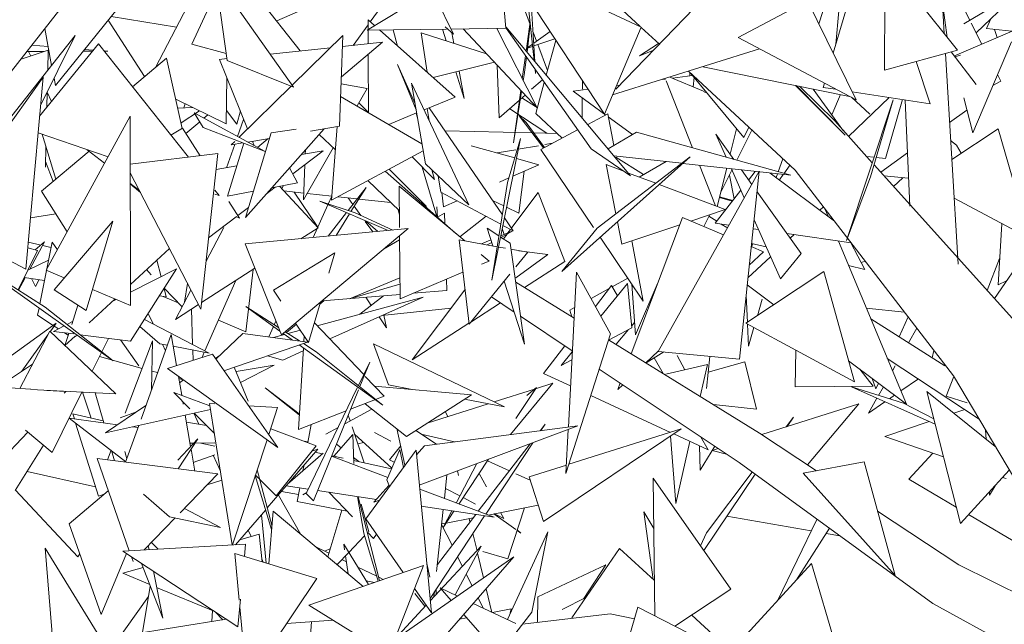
# Model space of a CAD drawing. Header units: metres. Extents: x -14.5 to 13.2, y -19 to 3.3.
# Tile 133 of 210: x 10.651 to 10.884, y 2.101 to 2.245. Entities that reach past the tile are written whole.
import ezdxf

# ---------------------------------------------------------------- set-up
doc = ezdxf.new("R2010")
doc.units = ezdxf.units.M
doc.layers.add('G-IMPT', color=7, linetype='Continuous', lineweight=5)
doc.layers.add('L-PLNT', color=7, linetype='Continuous', lineweight=5, true_color=0x005900)

# ---------------------------------------------------------------- blocks, each defined once
blk = doc.blocks.new('ÁRVORES ORNAMENTAIS - Pequeno e Médio Porte - Ipê-roxo-2870950-CORTE_CALÇADA')
at = {"layer": 'G-IMPT', "color": 253, "true_color": 0xaaaaaa}
for p, q in [((7.12611, 2.30475), (7.12989, 2.24124)), ((6.99914, 2.27005), (7.01329, 2.24113)), ((7.11255, 2.26704), (7.10351, 2.2366)), ((7.05189, 2.228), (7.08463, 2.26196)), ((6.94252, 2.2332), (6.95659, 2.26029)), ((7.02578, 2.24249), (7.02404, 2.26093)), ((6.97693, 2.23712), (6.96018, 2.25833)), ((6.97131, 2.24423), (7.00131, 2.25748)), ((7.05791, 2.24279), (7.0256, 2.25791)), ((7.0256, 2.25791), (7.04916, 2.22211)), ((7.11568, 2.23257), (7.11576, 2.25895)), ((7.13301, 2.23732), (7.11576, 2.25895)), ((7.13594, 2.24442), (7.12888, 2.25826)), ((6.97531, 2.22847), (6.95682, 2.2547)), ((6.95682, 2.2547), (6.95956, 2.23481)), ((7.00168, 2.25534), (6.99354, 2.24404)), ((7.10304, 2.25266), (7.10009, 2.24356)), ((6.95113, 2.23872), (6.95721, 2.25189)), ((6.99284, 2.24208), (7.00707, 2.25068)), ((7.03143, 2.24361), (7.02864, 2.25098)), ((7.03248, 2.23478), (7.03084, 2.24994)), ((7.05767, 2.24291), (7.04764, 2.2522)), ((7.1345, 2.24357), (7.14822, 2.2517)), ((7.13748, 2.24141), (7.14822, 2.2517)), ((7.03178, 2.24852), (7.03264, 2.23459)), ((7.0974, 2.24904), (7.08091, 2.24027)), ((7.0974, 2.24904), (7.10895, 2.22552)), ((7.1306, 2.24034), (7.12945, 2.24855)), ((6.91978, 2.24694), (6.90106, 2.22314)), ((6.93341, 2.24707), (6.91876, 2.22886)), ((6.94749, 2.24277), (6.93196, 2.24527)), ((7.10413, 2.2387), (7.10485, 2.24665)), ((6.93992, 2.231), (6.93131, 2.24446)), ((6.99304, 2.24334), (6.98951, 2.23844)), ((6.99306, 2.23882), (6.99303, 2.24449)), ((6.99458, 2.24312), (6.99303, 2.24449)), ((7.03054, 2.23709), (7.03149, 2.244)), ((7.03078, 2.23681), (7.03156, 2.24332)), ((7.13883, 2.23875), (7.13629, 2.24374)), ((7.14094, 2.24474), (7.13993, 2.24243)), ((6.92348, 2.24074), (6.89483, 2.20464)), ((6.91523, 2.22417), (6.92348, 2.24074)), ((6.91786, 2.23366), (6.91622, 2.24243)), ((6.98702, 2.24077), (6.97497, 2.22895)), ((6.98702, 2.24077), (6.98627, 2.21922)), ((7.01167, 2.24231), (6.99284, 2.24208)), ((7.01368, 2.22614), (6.99571, 2.24211)), ((7.00005, 2.23826), (6.99897, 2.24215)), ((7.00562, 2.24138), (7.00705, 2.23203)), ((7.00562, 2.24138), (7.02114, 2.23643)), ((7.01157, 2.23948), (7.01068, 2.2423)), ((7.01329, 2.24113), (7.01136, 2.24287)), ((7.02578, 2.24249), (7.01271, 2.24232)), ((7.01294, 2.24145), (7.01342, 2.23889)), ((7.03315, 2.22359), (7.01559, 2.24236)), ((7.02363, 2.24246), (7.03315, 2.22359)), ((7.02575, 2.2428), (7.05539, 2.20747)), ((7.04598, 2.21382), (7.02582, 2.24249)), ((7.03303, 2.2394), (7.03221, 2.24158)), ((7.03626, 2.24172), (7.03237, 2.23892)), ((7.05791, 2.24279), (7.04916, 2.22211)), ((7.06221, 2.2387), (7.05788, 2.24271)), ((7.14712, 2.2423), (7.13228, 2.23594)), ((7.13993, 2.24243), (7.14593, 2.24179)), ((7.14248, 2.24031), (7.14183, 2.24223)), ((6.91702, 2.23816), (6.91311, 2.23847)), ((6.92896, 2.23882), (6.915, 2.22165)), ((6.92896, 2.23882), (6.95038, 2.21188)), ((6.95113, 2.23872), (6.95932, 2.23652)), ((6.99642, 2.23917), (6.98667, 2.23095)), ((6.98693, 2.23817), (6.99642, 2.23917)), ((7.03206, 2.2387), (7.0309, 2.23787)), ((7.03739, 2.24), (7.03241, 2.23829)), ((7.03567, 2.23247), (7.03334, 2.23861)), ((7.03536, 2.23135), (7.03764, 2.23961)), ((7.06202, 2.23887), (7.05751, 2.23593)), ((7.10895, 2.22552), (7.08091, 2.24027)), ((7.14583, 2.23926), (7.13669, 2.21767)), ((6.91705, 2.23732), (6.91042, 2.23504)), ((6.91194, 2.23698), (6.91611, 2.23699)), ((6.91288, 2.23589), (6.91238, 2.23698)), ((6.91705, 2.23732), (6.91693, 2.23249)), ((6.92533, 2.23703), (6.92751, 2.23704)), ((6.92774, 2.23733), (6.9257, 2.23749)), ((6.93118, 2.23706), (6.93031, 2.23713)), ((6.93036, 2.23705), (6.93118, 2.23706)), ((6.96975, 2.23636), (6.98406, 2.23787)), ((6.99314, 2.22244), (6.99307, 2.23635)), ((7.02965, 2.23052), (7.03039, 2.23598)), ((7.03211, 2.23819), (7.03089, 2.23777)), ((7.086, 2.23759), (7.05108, 2.22665)), ((7.06086, 2.2373), (7.05751, 2.23593)), ((7.11568, 2.23257), (7.13301, 2.23732)), ((7.13017, 2.23654), (7.13315, 2.18644)), ((7.13154, 2.23691), (7.1375, 2.2291)), ((7.13243, 2.23574), (7.13375, 2.23607)), ((6.93708, 2.2286), (6.94512, 2.2354)), ((6.94889, 2.21871), (6.94512, 2.2354)), ((6.95776, 2.2351), (6.95949, 2.23528)), ((6.95776, 2.2351), (6.96439, 2.21857)), ((6.97531, 2.22847), (6.95956, 2.23481)), ((7.00004, 2.23389), (7.00418, 2.22453)), ((7.00004, 2.23389), (7.00442, 2.22313)), ((7.00849, 2.23076), (7.02302, 2.23441)), ((7.02413, 2.22123), (7.02367, 2.23372)), ((7.03013, 2.23145), (7.03064, 2.23564)), ((7.12653, 2.22453), (7.12321, 2.23463)), ((7.01586, 2.22579), (7.01388, 2.23211)), ((7.01464, 2.23231), (7.01586, 2.22579)), ((7.03013, 2.23145), (7.0299, 2.23002)), ((7.03281, 2.23174), (7.03271, 2.23269)), ((7.03276, 2.23262), (7.03281, 2.23174)), ((7.07007, 2.2313), (7.0653, 2.23066)), ((7.0945, 2.20874), (7.06911, 2.2323)), ((7.06942, 2.23201), (7.06944, 2.23121)), ((7.08225, 2.21656), (7.06968, 2.23177)), ((7.10735, 2.22632), (7.07251, 2.23336)), ((7.14336, 2.2299), (7.14254, 2.23149)), ((6.89102, 2.19609), (6.91582, 2.23085)), ((6.91582, 2.23085), (6.91176, 2.18527)), ((6.91876, 2.22886), (6.91843, 2.23061)), ((6.9595, 2.23076), (6.95933, 2.21978)), ((6.99279, 2.22819), (6.98662, 2.22927)), ((7.00333, 2.22947), (7.01698, 2.20055)), ((7.00333, 2.22947), (7.00663, 2.21031)), ((7.03186, 2.228), (7.03443, 2.23025)), ((7.03284, 2.22225), (7.03488, 2.22961)), ((7.04393, 2.228), (7.04395, 2.23003)), ((7.05287, 2.22901), (7.05203, 2.22889)), ((7.06367, 2.23044), (7.06285, 2.23033)), ((7.07011, 2.21408), (7.06385, 2.22999)), ((7.07271, 2.22756), (7.0647, 2.23091)), ((7.07046, 2.23082), (7.07027, 2.22858)), ((7.10633, 2.21708), (7.09457, 2.22891)), ((7.10633, 2.21708), (7.09467, 2.22889)), ((7.1014, 2.22949), (7.10109, 2.22845)), ((7.14145, 2.22892), (7.14336, 2.2299)), ((6.91681, 2.22734), (6.91672, 2.22376)), ((6.91781, 2.2251), (6.91681, 2.22729)), ((6.97472, 2.2287), (6.96236, 2.21658)), ((6.99279, 2.22819), (6.99042, 2.22403)), ((7.02757, 2.21528), (7.02927, 2.22773)), ((7.0295, 2.22748), (7.02757, 2.21528)), ((7.02922, 2.22568), (7.0303, 2.22663)), ((7.04529, 2.228), (7.04174, 2.22752)), ((7.04948, 2.22188), (7.04174, 2.22752)), ((7.07358, 2.22705), (7.07271, 2.22751)), ((7.10387, 2.22047), (7.0955, 2.22872)), ((7.09872, 2.228), (7.10582, 2.2183)), ((7.10403, 2.228), (7.10109, 2.22845)), ((7.10525, 2.22675), (7.10319, 2.22189)), ((7.12653, 2.22453), (7.10804, 2.22738)), ((6.94732, 2.22567), (6.95933, 2.21978)), ((6.94928, 2.22359), (6.94954, 2.22458)), ((6.98651, 2.22632), (7.00582, 2.21501)), ((6.99083, 2.22475), (6.99309, 2.22247)), ((7.00633, 2.22311), (7.01368, 2.22614)), ((7.02413, 2.22123), (7.02896, 2.22545)), ((7.03281, 2.22394), (7.02958, 2.22599)), ((7.04384, 2.22123), (7.0439, 2.22595)), ((7.11777, 2.22553), (7.10663, 2.19203)), ((7.1168, 2.22603), (7.10716, 2.21681)), ((7.10786, 2.22609), (7.11219, 2.22208)), ((7.11237, 2.20722), (7.11777, 2.22553)), ((7.11593, 2.21153), (7.11999, 2.22554)), ((7.12062, 2.22544), (7.12169, 2.20023)), ((7.1345, 2.22593), (7.13669, 2.21767)), ((6.95143, 2.22365), (6.9478, 2.22354)), ((6.9486, 2.22003), (6.95295, 2.22291)), ((6.96858, 2.21318), (6.95171, 2.22238)), ((6.95171, 2.22238), (6.95387, 2.2189)), ((6.95498, 2.22192), (6.95403, 2.22112)), ((6.96183, 2.21974), (6.95937, 2.22293)), ((6.96183, 2.21974), (6.96268, 2.22284)), ((6.99792, 2.21963), (7.00455, 2.22237)), ((7.00472, 2.22136), (7.00445, 2.22233)), ((7.00751, 2.2206), (7.00706, 2.22341)), ((7.02492, 2.19814), (7.00757, 2.22362)), ((7.03545, 2.21755), (7.02666, 2.22336)), ((7.03284, 2.22225), (7.0391, 2.21639)), ((7.04995, 2.22213), (7.0452, 2.21962)), ((7.04995, 2.22213), (7.05137, 2.21463)), ((7.13526, 2.22306), (7.13115, 2.22009)), ((6.93651, 2.22158), (6.91659, 2.18499)), ((6.93658, 2.17665), (6.93651, 2.22158)), ((6.95303, 2.22026), (6.94976, 2.2175)), ((6.96201, 2.21677), (6.96347, 2.22085)), ((7.02891, 2.2217), (7.03055, 2.22013)), ((7.02891, 2.2217), (7.03467, 2.21405)), ((7.03055, 2.22013), (7.03494, 2.21419)), ((7.05581, 2.21727), (7.05008, 2.22144)), ((7.11279, 2.21055), (7.10387, 2.22047)), ((6.93125, 2.21192), (6.91465, 2.21768)), ((6.91888, 2.20662), (6.9156, 2.21735)), ((6.94896, 2.21875), (6.9462, 2.21713)), ((6.94896, 2.21875), (6.9531, 2.21221)), ((6.96858, 2.21318), (6.95387, 2.2189)), ((6.96387, 2.19754), (6.98263, 2.21859)), ((6.97001, 2.21764), (6.96387, 2.19754)), ((6.97001, 2.21764), (6.97593, 2.21854)), ((6.97938, 2.21803), (6.98627, 2.21922)), ((6.98527, 2.2136), (6.98143, 2.21725)), ((6.98569, 2.21912), (6.98435, 2.20164)), ((7.01132, 2.2181), (7.03198, 2.21763)), ((7.03241, 2.21762), (7.03793, 2.21749)), ((7.0428, 2.21834), (7.03404, 2.21372)), ((7.05004, 2.21385), (7.05675, 2.21782)), ((7.09341, 2.20756), (7.05675, 2.21782)), ((7.07993, 2.21133), (7.07565, 2.21734)), ((7.07809, 2.21185), (7.07565, 2.21734)), ((7.07904, 2.21258), (7.08054, 2.21863)), ((7.08062, 2.21114), (7.0842, 2.2183)), ((7.08225, 2.21656), (7.08343, 2.21902)), ((7.14266, 2.21863), (7.13167, 2.21129)), ((7.14266, 2.21863), (7.15021, 2.1925)), ((6.95936, 2.20935), (6.96135, 2.21491)), ((6.96349, 2.21516), (6.95965, 2.20262)), ((6.96136, 2.21559), (6.96052, 2.21477)), ((6.96052, 2.21477), (6.96328, 2.21524)), ((6.96444, 2.21544), (6.96961, 2.21634)), ((6.96556, 2.21564), (6.96598, 2.2146)), ((6.96931, 2.21629), (6.96679, 2.21416)), ((7.02919, 2.21629), (7.02245, 2.18262)), ((7.02919, 2.21629), (7.02614, 2.20584)), ((7.035, 2.21486), (7.03682, 2.21518)), ((7.13277, 2.21469), (7.1314, 2.21586)), ((6.91548, 2.20377), (6.92679, 2.21326)), ((6.9165, 2.21442), (6.91638, 2.2095)), ((6.92631, 2.21363), (6.93043, 2.21041)), ((6.95732, 2.21273), (6.93653, 2.21017)), ((6.95732, 2.21273), (6.95329, 2.17573)), ((6.97511, 2.20791), (6.98235, 2.21341)), ((6.98235, 2.21341), (6.97721, 2.2125)), ((6.98476, 2.21409), (6.97772, 2.20175)), ((6.97809, 2.21266), (6.97812, 2.21353)), ((7.0061, 2.21338), (6.98435, 2.20164)), ((7.01752, 2.2146), (7.02785, 2.2117)), ((7.02372, 2.21286), (7.0281, 2.21364)), ((7.02868, 2.21374), (7.03349, 2.21459)), ((7.03404, 2.21372), (7.04659, 2.19514)), ((7.04598, 2.21382), (7.05539, 2.20747)), ((7.12115, 2.21287), (7.11481, 2.2083)), ((7.13277, 2.21469), (7.13394, 2.2128)), ((6.91822, 2.20607), (6.91641, 2.21087)), ((7.00347, 2.21196), (7.00882, 2.20654)), ((7.01698, 2.20055), (7.00663, 2.21031)), ((7.02825, 2.21159), (7.03362, 2.21008)), ((7.06951, 2.21194), (7.03902, 2.18467)), ((7.04745, 2.19501), (7.06951, 2.21194)), ((7.05143, 2.21219), (7.06753, 2.21041)), ((7.05842, 2.20771), (7.0519, 2.21184)), ((7.05743, 2.20714), (7.06384, 2.21082)), ((7.06778, 2.21039), (7.09341, 2.20756)), ((7.09157, 2.21146), (7.09047, 2.20838)), ((7.11322, 2.21185), (7.11143, 2.21206)), ((7.11593, 2.21153), (7.11372, 2.21179)), ((6.95329, 2.17573), (6.93653, 2.20817)), ((6.96185, 2.20979), (6.9569, 2.20892)), ((6.97438, 2.20933), (6.97623, 2.20573)), ((6.97772, 2.20175), (6.978, 2.21011)), ((7.0139, 2.19372), (6.99712, 2.20854)), ((7.00692, 2.20015), (6.99802, 2.20902)), ((7.00587, 2.20952), (7.00934, 2.19776)), ((7.00882, 2.20654), (7.00819, 2.20884)), ((7.02739, 2.20734), (7.03362, 2.21008)), ((7.03008, 2.20852), (7.02887, 2.19859)), ((7.05394, 2.20845), (7.04956, 2.2101)), ((7.04956, 2.2101), (7.05189, 2.19842)), ((7.06134, 2.20567), (7.05486, 2.2081)), ((7.06194, 2.16573), (7.08594, 2.20856)), ((7.07552, 2.20033), (7.07174, 2.20995)), ((7.07596, 2.20017), (7.07821, 2.20923)), ((7.07676, 2.20339), (7.07945, 2.20879)), ((7.08238, 2.20221), (7.07931, 2.20911)), ((7.08594, 2.20856), (7.08121, 2.16383)), ((7.08416, 2.20539), (7.08172, 2.20882)), ((7.085, 2.20849), (7.08342, 2.20644)), ((7.0885, 2.2081), (7.10378, 2.19669)), ((7.0903, 2.2079), (7.08998, 2.207)), ((7.09182, 2.208), (7.09322, 2.20994)), ((7.13208, 2.15992), (7.0945, 2.20874)), ((7.14893, 2.17035), (7.11321, 2.21008)), ((6.93654, 2.20564), (6.93872, 2.20394)), ((6.93897, 2.20345), (6.93654, 2.2055)), ((6.93734, 2.20482), (6.93664, 2.20556)), ((6.97015, 2.20459), (6.97623, 2.20573)), ((7.00045, 2.19914), (6.99295, 2.20629)), ((7.01028, 2.20359), (7.00965, 2.20746)), ((7.02245, 2.18262), (7.02614, 2.20584)), ((7.02423, 2.20594), (7.02646, 2.20693)), ((7.07887, 2.20763), (7.07997, 2.202)), ((7.09071, 2.20645), (7.09164, 2.20775)), ((7.11237, 2.20722), (7.10663, 2.19203)), ((7.11556, 2.20747), (7.12141, 2.20685)), ((7.12007, 2.20699), (7.11784, 2.20493)), ((6.91548, 2.20377), (6.92154, 2.19415)), ((6.95661, 2.20404), (6.95763, 2.20275)), ((6.95965, 2.20262), (6.96577, 2.20377)), ((6.9689, 2.20318), (6.97095, 2.20474)), ((6.97199, 2.20494), (6.98114, 2.1951)), ((6.97252, 2.20437), (6.97283, 2.20509)), ((6.973, 2.20385), (6.97778, 2.20333)), ((6.97545, 2.20358), (6.98112, 2.19525)), ((6.97858, 2.20324), (6.98442, 2.2026)), ((6.98827, 2.19918), (6.99255, 2.20468)), ((6.99255, 2.20468), (6.98896, 2.19895)), ((7.00048, 2.19514), (7.0004, 2.20497)), ((7.01601, 2.19197), (7.0004, 2.20497)), ((7.02457, 2.19594), (7.01028, 2.20359)), ((7.01097, 2.20009), (7.01054, 2.20345)), ((7.03345, 2.20344), (7.0272, 2.19514)), ((7.03345, 2.20344), (7.03975, 2.18705)), ((7.07786, 2.19945), (7.06216, 2.20536)), ((7.08156, 2.20405), (7.07547, 2.19618)), ((7.09588, 2.18896), (7.08542, 2.20363)), ((6.95763, 2.20275), (6.95661, 2.20311)), ((6.95998, 2.20134), (6.96247, 2.1974)), ((6.98994, 2.19863), (6.98154, 2.2014)), ((6.99783, 2.19444), (6.98154, 2.2014)), ((6.98441, 2.20261), (6.98357, 2.20073)), ((6.98585, 2.20245), (6.99042, 2.20195)), ((6.98941, 2.20066), (6.98832, 2.20218)), ((6.99081, 2.20191), (6.99842, 2.20108)), ((7.01097, 2.20009), (7.01417, 2.20151)), ((7.02256, 2.2016), (7.02526, 2.20031)), ((7.07954, 2.20144), (7.07649, 2.20232)), ((7.07651, 2.20242), (7.07967, 2.2016)), ((7.13221, 2.20212), (7.15021, 2.1925)), ((6.96209, 2.198), (6.96459, 2.19991)), ((6.9835, 2.20057), (6.98001, 2.19277)), ((6.98353, 2.1931), (6.98788, 2.19869)), ((6.99133, 2.198), (6.98974, 2.2002)), ((6.98994, 2.19863), (6.99891, 2.19454)), ((7.00017, 2.19941), (7.00046, 2.19806)), ((7.00934, 2.20006), (7.00948, 2.19763)), ((7.01116, 2.1986), (7.0095, 2.19761)), ((7.01116, 2.1986), (7.01124, 2.19608)), ((7.02592, 2.19999), (7.02887, 2.19859)), ((7.07786, 2.19945), (7.06971, 2.1967)), ((7.10036, 2.19925), (7.1012, 2.20004)), ((7.10152, 2.19963), (7.10228, 2.19781)), ((6.91886, 2.1984), (6.91285, 2.19749)), ((6.91846, 2.18032), (6.93237, 2.19666)), ((6.92609, 2.17547), (6.93237, 2.19666)), ((6.95514, 2.19271), (6.96171, 2.19771)), ((6.96168, 2.19778), (6.96247, 2.1974)), ((6.9886, 2.19838), (6.98541, 2.19327)), ((6.99415, 2.19409), (6.99236, 2.19658)), ((6.99238, 2.19677), (6.99536, 2.19421)), ((7.02105, 2.19782), (7.0148, 2.19297)), ((7.02748, 2.19437), (7.02541, 2.19742)), ((7.05227, 2.19652), (7.05333, 2.19117)), ((7.06773, 2.19754), (7.05553, 2.16517)), ((7.06773, 2.19754), (7.07746, 2.19342)), ((7.07277, 2.19541), (7.07417, 2.19821)), ((7.07584, 2.19666), (7.07398, 2.19784)), ((7.07547, 2.19618), (7.07874, 2.19571)), ((7.09095, 2.18299), (7.08471, 2.19698)), ((7.14182, 2.17826), (7.15559, 2.19844)), ((6.89102, 2.19609), (6.91176, 2.18527)), ((6.95879, 2.19514), (6.95456, 2.18715)), ((6.96386, 2.19126), (7.00252, 2.19488)), ((7.00252, 2.19488), (6.97242, 2.16962)), ((6.97708, 2.19249), (6.98114, 2.1951)), ((7.02268, 2.19076), (7.02131, 2.19498)), ((7.02131, 2.19498), (7.02412, 2.19314)), ((7.02456, 2.19316), (7.0274, 2.19434)), ((7.0274, 2.19434), (7.02462, 2.19281)), ((7.0249, 2.19489), (7.02535, 2.19349)), ((7.02748, 2.19437), (7.02506, 2.19567)), ((7.02687, 2.1947), (7.02623, 2.19386)), ((7.04745, 2.19501), (7.03902, 2.18467)), ((7.06708, 2.19581), (7.05333, 2.19117)), ((7.07823, 2.19514), (7.07693, 2.19597)), ((7.08449, 2.19487), (7.08573, 2.19469)), ((7.14359, 2.19604), (7.14267, 2.18157)), ((6.91529, 2.19097), (6.91234, 2.19169)), ((6.9162, 2.19173), (6.9127, 2.18528)), ((6.91395, 2.18986), (6.9162, 2.19173)), ((6.91795, 2.19167), (6.91505, 2.177)), ((6.91795, 2.19167), (6.91923, 2.18984)), ((7.00051, 2.19225), (6.99667, 2.18997)), ((7.00062, 2.17821), (7.0005, 2.19318)), ((7.017, 2.17217), (7.01464, 2.19222)), ((7.02371, 2.19057), (7.01464, 2.19222)), ((7.01997, 2.19125), (7.02222, 2.19219)), ((7.02241, 2.19159), (7.02134, 2.191)), ((7.0245, 2.19289), (7.02676, 2.19141)), ((7.02603, 2.19359), (7.02517, 2.19245)), ((7.04815, 2.19284), (7.05837, 2.17769)), ((7.05567, 2.19196), (7.05837, 2.17769)), ((7.0925, 2.1937), (7.10779, 2.19148)), ((7.09329, 2.1926), (7.0942, 2.19346)), ((7.10473, 2.19192), (7.12089, 2.15317)), ((7.10772, 2.19149), (7.111, 2.18521)), ((6.91453, 2.18969), (6.90987, 2.18032)), ((6.91453, 2.18969), (6.91222, 2.19035)), ((6.91769, 2.19038), (6.91573, 2.19086)), ((6.94582, 2.19019), (6.93657, 2.18159)), ((6.96386, 2.19126), (6.97242, 2.16962)), ((6.97059, 2.18025), (6.98513, 2.18917)), ((6.9837, 2.18427), (6.98513, 2.18917)), ((7.02568, 2.19022), (7.02403, 2.19052)), ((7.03021, 2.1674), (7.02676, 2.19141)), ((7.03094, 2.18927), (7.02697, 2.18999)), ((7.0281, 2.18579), (7.03094, 2.18927)), ((7.03574, 2.18873), (7.02882, 2.18965)), ((7.08358, 2.18621), (7.08695, 2.1894)), ((7.08404, 2.19063), (7.08695, 2.1894)), ((7.08412, 2.19139), (7.08755, 2.1906)), ((7.08439, 2.19133), (7.08413, 2.1906)), ((6.91629, 2.1762), (6.89957, 2.18691)), ((6.89957, 2.18691), (6.93248, 2.16348)), ((6.91222, 2.18505), (6.9171, 2.18739)), ((6.94385, 2.18346), (6.94283, 2.18741)), ((7.02175, 2.18718), (7.01987, 2.18876)), ((7.01999, 2.18643), (7.02175, 2.18718)), ((7.03574, 2.18873), (7.02812, 2.18318)), ((7.03975, 2.18705), (7.03016, 2.18088)), ((7.08325, 2.18317), (7.08862, 2.18821)), ((7.09588, 2.18896), (7.09095, 2.18299)), ((7.11014, 2.18685), (7.11114, 2.18713)), ((7.14007, 2.18021), (7.14299, 2.18776)), ((6.92087, 2.18321), (6.91659, 2.18499)), ((6.94752, 2.18533), (6.93658, 2.17976)), ((6.93661, 2.16814), (6.94752, 2.18533)), ((6.94153, 2.18394), (6.94038, 2.18514)), ((6.95346, 2.17731), (6.96615, 2.18547)), ((6.96395, 2.17038), (6.96573, 2.1852)), ((7.00062, 2.17821), (7.01554, 2.18455)), ((7.04252, 2.18455), (7.04059, 2.14773)), ((7.04252, 2.18455), (7.05063, 2.16991)), ((7.10127, 2.18467), (7.08277, 2.17239)), ((7.10127, 2.18467), (7.10855, 2.15849)), ((7.10717, 2.18609), (7.111, 2.18521)), ((6.91158, 2.18321), (6.90997, 2.18025)), ((6.91616, 2.1826), (6.91132, 2.18325)), ((6.91308, 2.18301), (6.91404, 2.18115)), ((6.91404, 2.18115), (6.91486, 2.18277)), ((6.96162, 2.18256), (6.95426, 2.16582)), ((6.98859, 2.1782), (7.00058, 2.18318)), ((7.01162, 2.18288), (7.0117, 2.18019)), ((7.017, 2.17217), (7.02668, 2.18404)), ((7.03021, 2.1674), (7.02536, 2.18243)), ((7.02812, 2.18318), (7.0281, 2.18319)), ((7.04194, 2.17358), (7.0281, 2.18215)), ((7.051, 2.18106), (7.05471, 2.18311)), ((7.14267, 2.18157), (7.14469, 2.18246)), ((6.91846, 2.18032), (6.92609, 2.17547)), ((6.93658, 2.17665), (6.92756, 2.18041)), ((6.94508, 2.1787), (6.94457, 2.18068)), ((6.94883, 2.17631), (6.9446, 2.18073)), ((6.95093, 2.18029), (6.94724, 2.17331)), ((6.94941, 2.17741), (6.95012, 2.18186)), ((6.97059, 2.18025), (6.9723, 2.17769)), ((6.98859, 2.1782), (7.00059, 2.18171)), ((7.01604, 2.18035), (7.00352, 2.16375)), ((7.0117, 2.18019), (7.00371, 2.17952)), ((7.04599, 2.17829), (7.05032, 2.18069)), ((7.05083, 2.18134), (7.04702, 2.17642)), ((7.04833, 2.17405), (7.05461, 2.18183)), ((7.05083, 2.18134), (7.05226, 2.17892)), ((7.05564, 2.17131), (7.05461, 2.18183)), ((7.05566, 2.1817), (7.05656, 2.16962)), ((7.06187, 2.18199), (7.05656, 2.16962)), ((7.08308, 2.18152), (7.08939, 2.17679)), ((6.93291, 2.17818), (6.92679, 2.17248)), ((6.93321, 2.17805), (6.93225, 2.17757)), ((6.94508, 2.1787), (6.94345, 2.17892)), ((6.9479, 2.17727), (6.94437, 2.17879)), ((6.98093, 2.17182), (7.00608, 2.17864)), ((6.98249, 2.17776), (6.98156, 2.17696)), ((7.00061, 2.17927), (6.98208, 2.17772)), ((6.98392, 2.16867), (7.00608, 2.17864)), ((6.9967, 2.17894), (6.99106, 2.17457)), ((6.99245, 2.17859), (6.99376, 2.17666)), ((7.02774, 2.17507), (7.02232, 2.17869)), ((7.08282, 2.17907), (7.08311, 2.17262)), ((7.08664, 2.17816), (7.08549, 2.17419)), ((6.91486, 2.17602), (6.91453, 2.17433)), ((6.91629, 2.1762), (6.93248, 2.16348)), ((6.92263, 2.17211), (6.92411, 2.17674)), ((6.94724, 2.17331), (6.95272, 2.17683)), ((6.95134, 2.16734), (6.95105, 2.17576)), ((6.97172, 2.1714), (6.96396, 2.17636)), ((6.96396, 2.17636), (6.97206, 2.17053)), ((6.9789, 2.16784), (6.98169, 2.1774)), ((7.01274, 2.17597), (6.99631, 2.17425)), ((7.0245, 2.17724), (7.01741, 2.17268)), ((7.04094, 2.17549), (7.04208, 2.17612)), ((7.04094, 2.17549), (7.0414, 2.17392)), ((7.11136, 2.17602), (7.12047, 2.17501)), ((6.91825, 2.17188), (6.91453, 2.17433)), ((6.92284, 2.17279), (6.92151, 2.17211)), ((6.93989, 2.17331), (6.9553, 2.16527)), ((6.94197, 2.17223), (6.94081, 2.17476)), ((6.96395, 2.17038), (6.95748, 2.17316)), ((6.97112, 2.17289), (6.97074, 2.17202)), ((6.99562, 2.17393), (6.99738, 2.17134)), ((6.99678, 2.1743), (6.99738, 2.17134)), ((7.04154, 2.16583), (7.02925, 2.17405)), ((7.13005, 2.16229), (7.11243, 2.17346)), ((7.11919, 2.16918), (7.12131, 2.17392)), ((6.91895, 2.17239), (6.88686, 2.1493)), ((6.91743, 2.17049), (6.91029, 2.15689)), ((6.91743, 2.17049), (6.93313, 2.15565)), ((6.91752, 2.17039), (6.91895, 2.17239)), ((6.92087, 2.17178), (6.91826, 2.17046)), ((6.92309, 2.16985), (6.91826, 2.17046)), ((6.91948, 2.17108), (6.91848, 2.17173)), ((6.93884, 2.17165), (6.94352, 2.16754)), ((6.97055, 2.17161), (6.96946, 2.16917)), ((6.97599, 2.17218), (6.97364, 2.17017)), ((6.97399, 2.16994), (6.97695, 2.17074)), ((6.9758, 2.17246), (6.9789, 2.16784)), ((6.99198, 2.16019), (6.98026, 2.17252)), ((7.01697, 2.1724), (7.00352, 2.16375)), ((7.05564, 2.17131), (7.05026, 2.16844)), ((7.05193, 2.1674), (7.0549, 2.17091)), ((7.0556, 2.17174), (7.05634, 2.17262)), ((7.08277, 2.17239), (7.10855, 2.15849)), ((7.08313, 2.17219), (7.08337, 2.16694)), ((7.08466, 2.17136), (7.08337, 2.16694)), ((7.12138, 2.16779), (7.12335, 2.17127)), ((6.91079, 2.16101), (6.91698, 2.16963)), ((6.92181, 2.16955), (6.92094, 2.17012)), ((6.92103, 2.16713), (6.92195, 2.16999)), ((6.92342, 2.16934), (6.92103, 2.16713)), ((6.92389, 2.16959), (6.92318, 2.16913)), ((6.93661, 2.16814), (6.92463, 2.16965)), ((6.92976, 2.16562), (6.93134, 2.16881)), ((6.93423, 2.16844), (6.93854, 2.16229)), ((6.93531, 2.15102), (6.94183, 2.16821)), ((6.93909, 2.14964), (6.94624, 2.16971)), ((6.94154, 2.15652), (6.94183, 2.16821)), ((6.94624, 2.16971), (6.94752, 2.16234)), ((6.95688, 2.16385), (6.96328, 2.17)), ((6.97866, 2.16793), (6.96328, 2.17)), ((6.97058, 2.16902), (6.97318, 2.16972)), ((6.97284, 2.16997), (6.97499, 2.16843)), ((6.97673, 2.16819), (6.97332, 2.17037)), ((6.97774, 2.16806), (6.97783, 2.16944)), ((7.04001, 2.1367), (7.05063, 2.16991)), ((7.086, 2.14631), (7.05017, 2.16849)), ((6.94534, 2.16719), (6.94352, 2.16754)), ((6.94487, 2.16587), (6.94417, 2.16741)), ((6.9553, 2.16527), (6.94672, 2.16692)), ((6.95147, 2.1636), (6.95139, 2.16602)), ((6.95879, 2.16113), (6.97866, 2.16793)), ((6.9728, 2.16367), (6.97761, 2.16584)), ((6.97647, 2.14719), (6.97765, 2.16651)), ((6.97664, 2.16724), (6.99655, 2.15292)), ((6.9807, 2.16565), (6.97767, 2.16759)), ((6.99434, 2.16754), (6.99784, 2.15774)), ((6.99434, 2.16754), (7.02539, 2.15256)), ((7.03976, 2.16702), (7.03471, 2.16048)), ((7.05903, 2.163), (7.06194, 2.16576)), ((7.09446, 2.15727), (7.09465, 2.16598)), ((7.12705, 2.16419), (7.12743, 2.16596)), ((6.92748, 2.16099), (6.92969, 2.16547)), ((6.92922, 2.16452), (6.93936, 2.16169)), ((6.95604, 2.16506), (6.94537, 2.16165)), ((6.95412, 2.1655), (6.95358, 2.16427)), ((6.95604, 2.16506), (6.97157, 2.14287)), ((6.95675, 2.16405), (6.95792, 2.16485)), ((6.9728, 2.16367), (6.96914, 2.16467)), ((6.9807, 2.16565), (6.99655, 2.15292)), ((7.03892, 2.16238), (7.04153, 2.16562)), ((7.04143, 2.16372), (7.03892, 2.16238)), ((7.06327, 2.1656), (7.05906, 2.16298)), ((7.06095, 2.16416), (7.06312, 2.16047)), ((7.06194, 2.16573), (7.08121, 2.16383)), ((7.06648, 2.16475), (7.06825, 2.16136)), ((7.07338, 2.15689), (7.07421, 2.16452)), ((7.10717, 2.16346), (7.12089, 2.15317)), ((7.13817, 2.14964), (7.11635, 2.16406)), ((6.91332, 2.16267), (6.90181, 2.15513)), ((6.97157, 2.14287), (6.94537, 2.16165)), ((6.9645, 2.15388), (6.96124, 2.16197)), ((6.96167, 2.16092), (6.97071, 2.16247)), ((6.9627, 2.15834), (6.97071, 2.16247)), ((6.99342, 2.16316), (6.99073, 2.1576)), ((6.99105, 2.15734), (6.99342, 2.16316)), ((7.08119, 2.13928), (7.04795, 2.16153)), ((7.06374, 2.16033), (7.07366, 2.16259)), ((7.07366, 2.16259), (7.07193, 2.15502)), ((7.08248, 2.16322), (7.0738, 2.16079)), ((7.08248, 2.16322), (7.08531, 2.15197)), ((7.1098, 2.16149), (7.113, 2.15742)), ((7.11759, 2.1611), (7.11826, 2.16229)), ((6.94165, 2.16105), (6.94302, 2.16067)), ((6.94796, 2.15979), (6.94875, 2.15528)), ((6.94805, 2.15926), (6.94879, 2.15905)), ((6.94823, 2.15827), (6.94918, 2.15892)), ((6.99686, 2.15505), (6.99236, 2.15979)), ((7.03471, 2.16048), (7.0411, 2.15751)), ((7.11367, 2.15685), (7.11278, 2.15925)), ((7.12374, 2.15918), (7.11958, 2.15632)), ((7.13034, 2.15507), (7.13216, 2.15979)), ((7.16603, 2.10258), (7.13208, 2.15992)), ((6.9129, 2.15671), (6.90673, 2.15712)), ((6.91291, 2.15665), (6.93313, 2.15565)), ((6.92124, 2.15616), (6.91668, 2.15646)), ((6.97668, 2.15065), (6.96859, 2.15703)), ((6.97669, 2.15085), (6.96859, 2.15703)), ((6.99047, 2.15706), (6.97834, 2.13195)), ((6.98004, 2.13018), (6.99076, 2.15661)), ((6.99457, 2.15747), (7.01759, 2.15543)), ((6.99784, 2.15774), (7.00351, 2.15668)), ((7.03257, 2.15677), (7.02298, 2.15372)), ((7.02684, 2.14594), (7.03694, 2.15815)), ((7.03301, 2.15712), (7.0281, 2.14976)), ((7.03301, 2.15712), (7.03074, 2.15527)), ((7.03694, 2.15815), (7.03282, 2.15685)), ((7.05291, 2.15822), (7.05232, 2.15666)), ((7.05232, 2.15666), (7.05353, 2.1578)), ((7.09446, 2.15727), (7.113, 2.15742)), ((7.12023, 2.15341), (7.10784, 2.15726)), ((7.10784, 2.15726), (7.12771, 2.14842)), ((7.11367, 2.15685), (7.11425, 2.15815)), ((7.11428, 2.15526), (7.11542, 2.15727)), ((6.91799, 2.14172), (6.92505, 2.15605)), ((6.92124, 2.15616), (6.92087, 2.15577)), ((6.92522, 2.15604), (6.92726, 2.14986)), ((6.92819, 2.15589), (6.93022, 2.14872)), ((6.95071, 2.1521), (6.94688, 2.15598)), ((6.94688, 2.15598), (6.95547, 2.15276)), ((6.99686, 2.15505), (6.98888, 2.15198)), ((7.01759, 2.15543), (7.00217, 2.14553)), ((7.0159, 2.15435), (7.02539, 2.15256)), ((7.04594, 2.15526), (7.06482, 2.14648)), ((7.1119, 2.15105), (7.11389, 2.15457)), ((7.11807, 2.15529), (7.11686, 2.15446)), ((7.14201, 2.14314), (7.12572, 2.15621)), ((7.13373, 2.12482), (7.12572, 2.15621)), ((7.13034, 2.15507), (7.13533, 2.15349)), ((6.93068, 2.14637), (6.94024, 2.15286)), ((6.95561, 2.15191), (6.93068, 2.14637)), ((6.949, 2.15384), (6.94912, 2.15314)), ((6.95661, 2.15327), (6.95538, 2.15335)), ((6.96073, 2.11973), (6.95538, 2.15335)), ((6.97154, 2.15236), (6.96463, 2.15278)), ((6.97154, 2.15236), (6.96943, 2.14593)), ((6.99395, 2.15202), (6.98747, 2.14849)), ((6.99236, 2.15328), (7.00217, 2.14553)), ((7.02157, 2.15328), (7.00706, 2.14867)), ((7.08531, 2.15197), (7.07506, 2.15308)), ((7.10959, 2.15323), (7.08655, 2.14594)), ((7.0974, 2.13878), (7.10959, 2.15323)), ((7.11579, 2.15372), (7.1119, 2.15105)), ((7.12023, 2.15341), (7.12738, 2.14971)), ((7.13477, 2.15188), (7.13219, 2.15102)), ((6.93549, 2.13951), (6.92205, 2.14982)), ((6.92205, 2.14982), (6.9335, 2.14828)), ((6.92325, 2.14966), (6.92288, 2.15086)), ((6.93008, 2.14921), (6.92288, 2.15086)), ((6.93416, 2.14994), (6.93805, 2.15137)), ((6.94956, 2.15056), (6.95086, 2.14312)), ((6.95285, 2.14841), (6.95165, 2.15103)), ((6.95651, 2.14623), (6.95175, 2.15105)), ((6.98781, 2.15156), (6.97647, 2.14719)), ((6.98876, 2.1492), (6.98831, 2.15057)), ((7.01133, 2.15142), (7.01198, 2.15023)), ((7.09233, 2.14777), (7.09406, 2.15007)), ((7.09256, 2.14784), (7.09406, 2.15007)), ((6.92897, 2.1313), (6.92356, 2.14867)), ((6.93544, 2.13938), (6.93855, 2.14812)), ((6.9371, 2.1478), (6.93838, 2.14763)), ((6.95465, 2.14812), (6.94986, 2.14889)), ((6.9699, 2.14735), (6.98069, 2.1433)), ((6.97874, 2.14403), (6.97954, 2.14837)), ((6.98592, 2.14765), (6.98299, 2.14604)), ((6.99206, 2.13924), (6.98923, 2.14777)), ((7.00179, 2.13865), (6.99986, 2.14736)), ((7.00519, 2.13392), (7.04288, 2.14803)), ((7.04288, 2.14803), (7.00646, 2.1433)), ((7.03506, 2.14839), (7.03388, 2.14686)), ((7.03406, 2.14688), (7.03506, 2.14839)), ((7.06741, 2.1473), (7.0347, 2.12533)), ((7.04056, 2.14716), (7.04001, 2.1367)), ((7.04071, 2.1389), (7.06741, 2.1473)), ((7.1263, 2.14905), (7.11577, 2.14553)), ((7.13984, 2.14488), (7.13971, 2.14703)), ((6.91217, 2.14654), (6.89067, 2.1237)), ((6.91799, 2.14172), (6.91162, 2.14699)), ((6.95255, 2.14493), (6.9478, 2.13986)), ((6.94789, 2.13779), (6.95255, 2.14493)), ((6.96903, 2.14469), (6.96083, 2.11974)), ((6.98487, 2.1408), (6.9894, 2.14594)), ((6.9894, 2.14594), (6.98961, 2.13906)), ((6.99863, 2.13793), (6.98982, 2.14601)), ((6.99846, 2.1444), (6.99451, 2.14645)), ((7.00926, 2.14366), (7.00435, 2.14693)), ((7.01352, 2.14422), (7.00567, 2.14605)), ((7.06487, 2.14559), (7.0661, 2.12958)), ((7.06564, 2.1461), (7.07383, 2.14229)), ((7.07196, 2.14546), (7.07383, 2.14229)), ((7.09953, 2.13737), (7.086, 2.14631)), ((7.12968, 2.14068), (7.11577, 2.14553)), ((6.91596, 2.1434), (6.90919, 2.13267)), ((6.95073, 2.14388), (6.95158, 2.14389)), ((6.95097, 2.1425), (6.95187, 2.13728)), ((6.95188, 2.14389), (6.95661, 2.14395)), ((6.95661, 2.14316), (6.95333, 2.14391)), ((6.98106, 2.14246), (6.96908, 2.12853)), ((6.9712, 2.13136), (6.98069, 2.1433)), ((6.9787, 2.14423), (6.97785, 2.14436)), ((6.97967, 2.14202), (6.98106, 2.14246)), ((6.98663, 2.1428), (6.98552, 2.14368)), ((6.99192, 2.14408), (6.99056, 2.14376)), ((6.99745, 2.13521), (7.00056, 2.1424)), ((6.99812, 2.13995), (7.00077, 2.14324)), ((7.00143, 2.13816), (7.00056, 2.1424)), ((7.00451, 2.14113), (7.00646, 2.1433)), ((7.03151, 2.14377), (7.01918, 2.12772)), ((7.02097, 2.12705), (7.03217, 2.14402)), ((7.06948, 2.14432), (7.0661, 2.12958)), ((7.07192, 2.13747), (7.07173, 2.14327)), ((7.07192, 2.13747), (7.07535, 2.1432)), ((7.07615, 2.14266), (7.07472, 2.1422)), ((6.92864, 2.14024), (6.9573, 2.13659)), ((6.92864, 2.14024), (6.93631, 2.11836)), ((6.93111, 2.13993), (6.93197, 2.14221)), ((6.93208, 2.14213), (6.93276, 2.13972)), ((6.93573, 2.14019), (6.93521, 2.14193)), ((6.95151, 2.13935), (6.95661, 2.14117)), ((6.95794, 2.13728), (6.95622, 2.14103)), ((6.98234, 2.14156), (6.9739, 2.13413)), ((6.98214, 2.14139), (6.98045, 2.14176)), ((6.98435, 2.14081), (6.9977, 2.13579)), ((6.98714, 2.14031), (6.98439, 2.1409)), ((6.99079, 2.13952), (6.98956, 2.14049)), ((7.00441, 2.14223), (6.99248, 2.12592)), ((7.00441, 2.14223), (7.00807, 2.1036)), ((7.02165, 2.14008), (7.01457, 2.12945)), ((7.07816, 2.14132), (7.07472, 2.1422)), ((7.12715, 2.14157), (7.1215, 2.13535)), ((6.97752, 2.13732), (6.97773, 2.13845)), ((6.99858, 2.13783), (6.98959, 2.13978)), ((6.99812, 2.13995), (6.99925, 2.13937)), ((7.01887, 2.13904), (7.01393, 2.12969)), ((7.02142, 2.13973), (7.02658, 2.13736)), ((7.03125, 2.13592), (7.04012, 2.13871)), ((7.12718, 2.1058), (7.08119, 2.13928)), ((7.11086, 2.13945), (7.09636, 2.13679)), ((7.11086, 2.13945), (7.1182, 2.11248)), ((6.92828, 2.13351), (6.91204, 2.13719)), ((6.9573, 2.13659), (6.94836, 2.12735)), ((6.96624, 2.1362), (6.97011, 2.12343)), ((6.96707, 2.13554), (6.96628, 2.13634)), ((6.97019, 2.1244), (6.96668, 2.13755)), ((6.9712, 2.13136), (6.96727, 2.13535)), ((7.01174, 2.13637), (7.01114, 2.13074)), ((7.01428, 2.13732), (7.01454, 2.13626)), ((7.0194, 2.13669), (7.02113, 2.13353)), ((7.0281, 2.13666), (7.03152, 2.13509)), ((7.03125, 2.13592), (7.0347, 2.12533)), ((7.07922, 2.10918), (7.06074, 2.13562)), ((7.06074, 2.13562), (7.06114, 2.10287)), ((7.07275, 2.11843), (7.08495, 2.13655)), ((7.07339, 2.1226), (7.08426, 2.13705)), ((7.1182, 2.11248), (7.09636, 2.13679)), ((7.1215, 2.13535), (7.13274, 2.12869)), ((7.14534, 2.13752), (7.13373, 2.12482)), ((7.14456, 2.1355), (7.14375, 2.13578)), ((6.9548, 2.13401), (6.95828, 2.13513)), ((6.97883, 2.13297), (6.97359, 2.13377)), ((6.9762, 2.13007), (6.97678, 2.13328)), ((6.99442, 2.12989), (6.99798, 2.13385)), ((6.99745, 2.13521), (6.99808, 2.13359)), ((7.01139, 2.13313), (7.01482, 2.13137)), ((7.14066, 2.13156), (7.14194, 2.1338)), ((6.92409, 2.11692), (6.90924, 2.13275)), ((6.92203, 2.12475), (6.93131, 2.13261)), ((6.92897, 2.1313), (6.93035, 2.13179)), ((6.93971, 2.13183), (6.94587, 2.1264)), ((6.97705, 2.12223), (6.97171, 2.13158)), ((6.97245, 2.13245), (6.97649, 2.13169)), ((6.9775, 2.13161), (6.97846, 2.1322)), ((6.98004, 2.13018), (6.97834, 2.13195)), ((6.995, 2.13053), (6.98104, 2.13264)), ((6.98931, 2.12644), (6.98372, 2.13223)), ((6.99199, 2.12256), (6.99051, 2.13121)), ((6.99065, 2.13119), (6.99577, 2.11125)), ((7.00529, 2.13294), (7.02296, 2.1263)), ((7.01559, 2.13098), (7.01857, 2.12944)), ((7.14066, 2.13156), (7.14061, 2.13235)), ((6.94939, 2.12841), (6.95799, 2.12391)), ((6.9762, 2.13007), (6.98804, 2.12776)), ((6.99317, 2.12288), (6.99137, 2.12944)), ((6.99442, 2.12989), (6.99574, 2.13038)), ((7.02296, 2.1263), (7.00567, 2.12891)), ((7.02152, 2.12684), (7.03346, 2.12915)), ((7.02624, 2.1164), (7.03019, 2.12852)), ((6.94719, 2.12613), (6.93986, 2.11856)), ((6.95799, 2.12391), (6.94587, 2.1264)), ((6.9687, 2.12808), (6.96157, 2.11978)), ((6.9677, 2.12691), (6.96883, 2.11543)), ((6.97046, 2.12773), (6.96943, 2.11525)), ((6.97046, 2.12773), (6.99184, 2.10989)), ((6.98347, 2.11687), (6.9868, 2.128)), ((7.00775, 2.10702), (7.0207, 2.12664)), ((7.01086, 2.12813), (7.00931, 2.11343)), ((7.01859, 2.12696), (7.00949, 2.11511)), ((7.01294, 2.12782), (7.01085, 2.12387)), ((7.01343, 2.12774), (7.01085, 2.12387)), ((7.01155, 2.12491), (7.01797, 2.12616)), ((7.01704, 2.12598), (7.01723, 2.12519)), ((7.0281, 2.12336), (7.02288, 2.1271)), ((7.02305, 2.12714), (7.02525, 2.12601)), ((7.02448, 2.12741), (7.02525, 2.12601)), ((7.06089, 2.1236), (7.05852, 2.12758)), ((7.05852, 2.12758), (7.06071, 2.11154)), ((7.09828, 2.12308), (7.07822, 2.12656)), ((7.13337, 2.11502), (7.11403, 2.12779)), ((7.13568, 2.12695), (7.15938, 2.11292)), ((6.92203, 2.12475), (6.92965, 2.10319)), ((7.00138, 2.11318), (6.99248, 2.12592)), ((7.01049, 2.12461), (7.01296, 2.11964)), ((7.0105, 2.12471), (7.01139, 2.12488)), ((7.09959, 2.12579), (7.09024, 2.10646)), ((7.10261, 2.12369), (7.09477, 2.11142)), ((6.96713, 2.12227), (6.96258, 2.12096)), ((6.96454, 2.12324), (6.96525, 2.12173)), ((6.96713, 2.12227), (6.96783, 2.11573)), ((6.98844, 2.11796), (6.9922, 2.12187)), ((6.99199, 2.12256), (6.99542, 2.11112)), ((6.99431, 2.12125), (6.99296, 2.12266)), ((6.99431, 2.12125), (6.995, 2.12231)), ((7.01791, 2.12241), (7.0189, 2.11834)), ((7.02612, 2.10199), (7.03576, 2.12286)), ((7.02931, 2.1225), (7.02843, 2.12313)), ((7.02931, 2.1225), (7.02852, 2.12324)), ((7.03192, 2.10376), (7.03576, 2.12286)), ((7.07339, 2.1226), (7.072, 2.11951)), ((7.10506, 2.12191), (7.10182, 2.12247)), ((6.91629, 2.11897), (6.92864, 2.09884)), ((6.91629, 2.11897), (6.91853, 2.09243)), ((6.96394, 2.11991), (6.93475, 2.11827)), ((6.941, 2.11862), (6.94082, 2.11955)), ((6.94156, 2.12032), (6.9432, 2.11875)), ((6.96394, 2.11991), (6.96367, 2.11699)), ((6.98062, 2.11925), (6.98373, 2.11775)), ((6.9931, 2.11032), (6.98725, 2.11991)), ((6.98725, 2.11991), (6.98745, 2.1186)), ((7.0078, 2.10643), (7.01992, 2.11944)), ((7.01992, 2.11944), (7.01368, 2.10784)), ((6.92409, 2.11692), (6.92454, 2.11763)), ((6.93563, 2.11769), (6.92965, 2.10319)), ((6.93475, 2.11827), (6.96212, 2.10028)), ((6.93681, 2.11691), (6.9372, 2.11581)), ((6.98086, 2.11179), (6.96134, 2.11769)), ((6.96134, 2.11769), (6.9624, 2.10657)), ((6.98278, 2.11821), (6.98407, 2.11889)), ((6.98565, 2.11506), (6.98842, 2.11794)), ((6.98767, 2.11716), (6.98832, 2.11283)), ((7.02767, 2.11687), (6.9993, 2.0972)), ((7.00009, 2.08524), (7.02767, 2.11687)), ((7.0143, 2.11694), (7.01545, 2.11463)), ((7.01903, 2.11778), (7.02047, 2.11188)), ((7.02624, 2.1164), (7.02031, 2.11813)), ((7.05276, 2.11885), (7.04143, 2.10238)), ((7.05276, 2.11885), (7.06104, 2.11124)), ((6.93959, 2.11436), (6.93476, 2.11298)), ((6.93921, 2.11534), (6.94426, 2.1023)), ((6.96776, 2.11644), (6.96813, 2.11564)), ((6.97894, 2.10544), (7.00616, 2.11483)), ((6.98681, 2.11627), (6.98788, 2.11575)), ((6.99058, 2.11445), (6.99507, 2.11228)), ((6.99792, 2.09365), (7.00616, 2.11483)), ((7.00767, 2.11207), (7.00696, 2.11528)), ((7.04946, 2.11502), (7.03336, 2.10741)), ((7.04428, 2.10697), (7.04946, 2.11502)), ((7.09833, 2.11532), (7.07928, 2.09448)), ((7.09833, 2.11532), (7.1057, 2.09026)), ((7.13337, 2.11502), (7.18672, 2.08847)), ((6.93476, 2.11298), (6.94115, 2.11032)), ((6.94426, 2.1023), (6.94203, 2.11348)), ((6.99557, 2.11205), (6.99662, 2.11154)), ((7.01635, 2.11281), (7.01775, 2.10999)), ((6.93946, 2.09889), (6.9413, 2.10995)), ((6.9428, 2.10964), (6.95661, 2.1039)), ((6.98086, 2.11179), (6.96427, 2.08708)), ((6.99256, 2.1112), (6.99455, 2.11082)), ((6.93095, 2.09361), (6.94089, 2.10747)), ((7.00807, 2.1036), (7.00404, 2.10937)), ((7.00654, 2.10519), (7.00415, 2.10817)), ((7.0088, 2.10861), (7.00868, 2.10752)), ((7.00919, 2.1092), (7.00916, 2.10788)), ((7.01276, 2.10653), (7.01013, 2.10951)), ((7.01013, 2.10951), (7.01426, 2.10757)), ((7.02109, 2.10933), (7.02245, 2.10371)), ((7.03325, 2.10131), (7.03336, 2.10741)), ((7.07922, 2.10918), (7.06591, 2.10043)), ((6.96273, 2.10684), (6.96212, 2.10028)), ((6.96255, 2.10498), (6.96427, 2.08708)), ((6.99792, 2.09365), (6.97894, 2.10544)), ((6.99937, 2.09737), (7.00683, 2.10538)), ((7.01802, 2.1058), (7.0281, 2.10105)), ((7.01917, 2.10713), (7.02038, 2.10469)), ((7.03914, 2.10435), (7.04475, 2.10721)), ((7.05712, 2.10492), (7.04969, 2.07942)), ((7.05712, 2.10492), (7.09585, 2.08515)), ((7.12718, 2.1058), (7.18401, 2.07471)), ((6.95588, 2.10154), (6.95604, 2.10414)), ((6.95852, 2.10197), (6.9568, 2.10378)), ((7.0224, 2.09562), (7.01573, 2.10318)), ((7.02705, 2.10458), (7.02255, 2.10367)), ((7.02705, 2.10458), (7.02681, 2.10348)), ((7.03192, 2.10376), (7.0281, 2.09881)), ((7.02971, 2.10089), (7.05051, 2.10337)), ((7.05631, 2.10214), (7.05051, 2.10337)), ((7.06993, 2.10307), (7.08142, 2.09252)), ((6.95935, 2.1021), (6.93574, 2.09829)), ((6.98472, 2.10185), (6.97363, 2.10102)), ((6.97937, 2.09819), (6.97957, 2.10147)), ((7.0164, 2.10241), (7.01477, 2.10208))]:
    blk.add_line(p, q, dxfattribs=at)

msp = doc.modelspace()

# ---------------------------------------------------------------- block references
at = {"layer": 'L-PLNT', "color": 253, "true_color": 0xaaaaaa}
msp.add_blockref('ÁRVORES ORNAMENTAIS - Pequeno e Médio Porte - Ipê-roxo-2870950-CORTE_CALÇADA', (3.74032, 0), dxfattribs=at)

doc.saveas('drawing.dxf')
